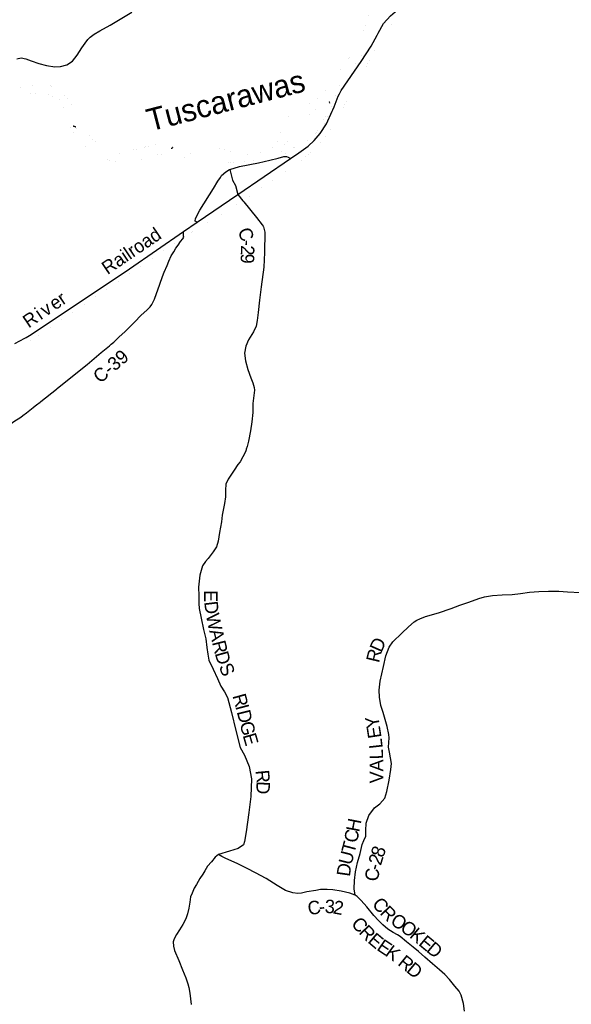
# Model space of a CAD drawing. Header units: feet. Extents: x 2045852 to 2423567, y 671180 to 1091522.
# Tile 21 of 101: x 2269205 to 2281475, y 850522 to 872447. Entities that reach past the tile are written whole.
import ezdxf
from ezdxf.enums import TextEntityAlignment as Align

# ---------------------------------------------------------------- set-up
doc = ezdxf.new("R2010")
doc.units = ezdxf.units.FT
doc.header["$MEASUREMENT"] = 0
doc.linetypes.add('rr2', pattern=[0])
doc.linetypes.add('stream', pattern=[1.4, 0.7, -0.1, 0.1, -0.1, 0.1, -0.1, 0.1, -0.1])
for name, color, linetype in [('GM_X_City_Street', 7, 'Continuous'), ('GM_X_County_Road', 3, 'Continuous'), ('GM_X_County_Road_Text', 3, 'Continuous'), ('GM_X_Major_River', 5, 'stream'), ('GM_X_Major_River_Text', 5, 'Continuous'), ('GM_X_Rail_Line', 7, 'rr2'), ('GM_X_Rail_Line_Text', 7, 'Continuous'), ('GM_X_State_Route', 1, 'Continuous'), ('GM_X_US_Route', 1, 'Continuous')]:
    doc.layers.add(name, color=color, linetype=linetype)
doc.styles.add('Style-font30', font='font30.shx')
doc.styles.add('Style-font31', font='font31.shx')

msp = doc.modelspace()

# ---------------------------------------------------------------- linework, layer by layer
at = {"layer": 'GM_X_City_Street', "flags": 128}
msp.add_lwpolyline([(2268851, 863331), (2268880, 863352), (2269078, 863502), (2269229, 863596)], dxfattribs=at)
at = {"layer": 'GM_X_County_Road', "flags": 128}
for points in [[(2273155, 867941), (2273111, 867962), (2273116, 868022), (2273211, 868209), (2273516, 868692), (2273611, 868855), (2273668, 868936), (2273696, 868981), (2273793, 869057), (2273871, 869109), (2273881, 869113), (2274092, 869181), (2274515, 869263), (2274768, 869319), (2274951, 869367), (2275077, 869402), (2275137, 869400), (2275179, 869386), (2275232, 869357)], [(2273881, 869113), (2273941, 868876), (2274003, 868759), (2274057, 868556)], [(2274057, 868556), (2274167, 868415), (2274188, 868389)], [(2274188, 868389), (2274476, 868044), (2274596, 867880), (2274618, 867851)], [(2274618, 867851), (2274629, 867836), (2274655, 867714), (2274647, 867267), (2274634, 866935), (2274577, 866501), (2274541, 866200), (2274513, 865925), (2274504, 865870), (2274487, 865750), (2274465, 865622), (2274404, 865495), (2274294, 865315), (2274234, 865178), (2274206, 865025), (2274227, 864849), (2274283, 864655), (2274348, 864472), (2274391, 864360), (2274419, 864257), (2274425, 864198), (2274393, 863901), (2274390, 863697), (2274365, 863496), (2274337, 863296), (2274294, 863063), (2274266, 862940), (2274246, 862882)], [(2271199, 865185), (2271239, 865219), (2271296, 865268), (2271415, 865384), (2271540, 865500), (2271763, 865720), (2271901, 865858), (2272038, 865988), (2272107, 866055), (2272144, 866102), (2272207, 866227), (2272320, 866555), (2272378, 866732), (2272421, 866829), (2272487, 866972), (2272521, 867074), (2272573, 867187), (2272630, 867277), (2272681, 867360), (2272728, 867426), (2272784, 867510), (2272832, 867570), (2272856, 867605), (2272850, 867628), (2272850, 867733)], [(2270039, 864237), (2270380, 864510), (2270703, 864772), (2271018, 865040), (2271199, 865185)], [(2269677, 863945), (2270020, 864222), (2270039, 864237)], [(2269514, 863818), (2269582, 863871), (2269658, 863930), (2269677, 863945)], [(2269229, 863596), (2269276, 863632), (2269354, 863692), (2269504, 863811), (2269514, 863818)], [(2274246, 862882), (2274242, 862872), (2274225, 862823), (2274106, 862603), (2274060, 862540), (2273973, 862419), (2273839, 862215), (2273791, 862102), (2273780, 861971), (2273786, 861825), (2273764, 861671), (2273712, 861415), (2273696, 861265), (2273651, 861028), (2273621, 860837), (2273585, 860710), (2273512, 860597), (2273400, 860453), (2273341, 860382), (2273272, 860283), (2273213, 860082), (2273184, 859811), (2273191, 859619), (2273191, 859450), (2273199, 859334), (2273242, 859119), (2273293, 858867), (2273344, 858657), (2273368, 858471), (2273388, 858317), (2273412, 858189), (2273511, 857988), (2273604, 857775), (2273682, 857608), (2273760, 857483), (2273824, 857352), (2273919, 857018), (2274015, 856617), (2274112, 856239), (2274208, 856068), (2274312, 855816), (2274364, 855542), (2274349, 855148), (2274304, 854792), (2274245, 854362), (2274207, 854147), (2274185, 854073), (2274066, 853991), (2273873, 853932), (2273630, 853855), (2273552, 853799), (2273468, 853692), (2273381, 853601), (2273320, 853496), (2273277, 853423), (2273210, 853322), (2273138, 853188), (2273085, 853110), (2273038, 852997), (2273007, 852918), (2272991, 852794), (2272969, 852661), (2272940, 852538), (2272902, 852424), (2272835, 852303), (2272761, 852183), (2272696, 852080), (2272643, 851977), (2272622, 851917), (2272623, 851815)], [(2276670, 852954), (2276646, 853094), (2276654, 853278), (2276671, 853471), (2276717, 853678), (2276776, 853881), (2276825, 854082), (2276858, 854171), (2276901, 854270), (2276905, 854394), (2276909, 854556), (2276969, 854727), (2277097, 854894), (2277216, 854985), (2277328, 855109), (2277372, 855260), (2277421, 855511), (2277464, 855750), (2277478, 855885), (2277433, 856139), (2277407, 856246), (2277421, 856453), (2277415, 856531), (2277377, 856711), (2277289, 857018), (2277239, 857178), (2277210, 857362), (2277204, 857514), (2277222, 857716), (2277295, 858042), (2277346, 858281), (2277422, 858473), (2277506, 858594), (2277704, 858785), (2277850, 858925), (2277981, 859042), (2278042, 859076), (2278102, 859107), (2278235, 859155), (2278521, 859242), (2278801, 859338), (2278993, 859409), (2279196, 859476), (2279421, 859557), (2279541, 859593), (2279722, 859627), (2279934, 859640), (2280163, 859648), (2280346, 859672), (2280544, 859701), (2280756, 859718), (2280968, 859723), (2281198, 859720), (2281393, 859709), (2281683, 859691)], [(2276670, 852954), (2276547, 852996), (2276359, 853044), (2276168, 853075), (2276046, 853079), (2275898, 853077), (2275790, 853058), (2275592, 853029), (2275470, 852999), (2275394, 852990), (2275282, 853004), (2275117, 853054), (2274934, 853168), (2274684, 853321), (2274448, 853447), (2274262, 853549), (2274045, 853658), (2273791, 853771), (2273702, 853816), (2273630, 853855)], [(2279098, 850369), (2279076, 850543), (2279027, 850725), (2278982, 850817), (2278886, 850925), (2278763, 851072), (2278659, 851185), (2278546, 851287), (2278386, 851427), (2278214, 851573), (2278078, 851700), (2277958, 851796), (2277811, 851914), (2277671, 852030), (2277611, 852070), (2277510, 852118), (2277397, 852193), (2277281, 852293), (2277184, 852390), (2277082, 852499), (2276924, 852693), (2276798, 852834), (2276715, 852921), (2276670, 852954)], [(2272623, 851815), (2272623, 851815), (2272651, 851719), (2272746, 851496), (2272825, 851288), (2272897, 851111), (2272943, 850978), (2272964, 850896), (2272993, 850770), (2273019, 850516)]]:
    msp.add_lwpolyline(points, dxfattribs=at)
at = {"layer": 'GM_X_Major_River'}
for p, q in [((2276107, 870587), (2276091, 870627)), ((2270454, 870055), (2270396, 870075)), ((2272610, 869601), (2272574, 869573))]:
    msp.add_line(p, q, dxfattribs=at)
at = {"layer": 'GM_X_Major_River', "ltscale": 0.333, "const_width": 0.18, "flags": 128}
for points in [[(2279082, 877956), (2279022, 877885), (2278969, 877821), (2278937, 877771), (2278896, 877704), (2278856, 877636), (2278829, 877586), (2278781, 877515), (2278740, 877445), (2278703, 877363), (2278671, 877297), (2278640, 877246), (2278606, 877178), (2278577, 877114), (2278533, 877039), (2278500, 876973), (2278468, 876909), (2278445, 876845), (2278420, 876773), (2278398, 876704), (2278365, 876636), (2278343, 876570), (2278328, 876512), (2278314, 876462), (2278289, 876394), (2278275, 876344), (2278263, 876291), (2278240, 876221), (2278210, 876159), (2278185, 876095), (2278167, 876023), (2278140, 875957), (2278126, 875904), (2278111, 875834), (2278093, 875764), (2278078, 875714), (2278050, 875648), (2278035, 875586), (2278011, 875518), (2277988, 875453), (2277968, 875391), (2277947, 875329), (2277935, 875269), (2277914, 875219), (2277880, 875149), (2277857, 875086), (2277833, 875018), (2277814, 874948), (2277790, 874884), (2277773, 874834), (2277749, 874764), (2277724, 874693), (2277705, 874625), (2277679, 874555), (2277654, 874483), (2277620, 874407), (2277601, 874339), (2277577, 874274), (2277552, 874206), (2277526, 874136), (2277505, 874076), (2277485, 874004), (2277470, 873940), (2277451, 873869), (2277429, 873805), (2277406, 873739), (2277378, 873669), (2277357, 873619), (2277331, 873557), (2277309, 873506), (2277286, 873444), (2277258, 873384), (2277235, 873318), (2277215, 873250), (2277190, 873175), (2277171, 873107), (2277153, 873055), (2277134, 872993), (2277114, 872927), (2277094, 872877), (2277075, 872823), (2277047, 872748), (2277020, 872676), (2276998, 872626), (2276975, 872560), (2276952, 872490), (2276932, 872422), (2276903, 872345), (2276877, 872279), (2276854, 872211), (2276836, 872161), (2276819, 872107), (2276799, 872055), (2276799, 872027)], [(2277070, 872091), (2277068, 872091), (2277094, 872141), (2277133, 872209), (2277159, 872271), (2277178, 872327), (2277206, 872400), (2277223, 872456), (2277249, 872524), (2277270, 872592), (2277288, 872662), (2277307, 872720), (2277329, 872790), (2277350, 872847), (2277386, 872931), (2277417, 873007), (2277439, 873059), (2277464, 873126), (2277489, 873196), (2277501, 873248), (2277520, 873324), (2277542, 873390), (2277561, 873446), (2277589, 873516), (2277614, 873575), (2277634, 873633), (2277651, 873697), (2277673, 873765), (2277698, 873829), (2277718, 873903), (2277727, 873965), (2277741, 874042), (2277766, 874114), (2277784, 874166), (2277811, 874230), (2277839, 874298), (2277866, 874364), (2277884, 874415), (2277897, 874479), (2277921, 874551), (2277944, 874613), (2277964, 874673), (2277985, 874733), (2278005, 874796), (2278036, 874868), (2278070, 874932), (2278089, 874994), (2278105, 875062), (2278118, 875130), (2278132, 875196), (2278151, 875265), (2278169, 875327), (2278184, 875381), (2278202, 875449), (2278227, 875523), (2278249, 875583), (2278270, 875636), (2278286, 875688), (2278311, 875760), (2278327, 875810), (2278344, 875882), (2278362, 875956), (2278377, 876030), (2278391, 876080), (2278402, 876130), (2278426, 876193), (2278445, 876259), (2278461, 876311), (2278482, 876383), (2278504, 876445), (2278531, 876521), (2278567, 876596), (2278590, 876654), (2278614, 876722), (2278631, 876778), (2278669, 876850), (2278690, 876915), (2278723, 876983), (2278765, 877051), (2278800, 877115), (2278838, 877180), (2278863, 877248), (2278889, 877318), (2278916, 877384), (2278952, 877453), (2278993, 877519), (2279035, 877581), (2279072, 877644), (2279094, 877694), (2279141, 877760), (2279200, 877836), (2279248, 877903), (2279287, 877971)], [(2276799, 872027), (2276766, 871958), (2276744, 871908), (2276717, 871856), (2276677, 871788), (2276620, 871713), (2276574, 871645), (2276519, 871576), (2276462, 871516), (2276416, 871452), (2276367, 871387), (2276325, 871321), (2276282, 871255), (2276234, 871188), (2276193, 871118), (2276158, 871048), (2276120, 870984), (2276073, 870917), (2275950, 870804), (2275886, 870756), (2275823, 870701), (2275771, 870659), (2275700, 870606), (2275636, 870556), (2275569, 870505), (2275501, 870471), (2275439, 870444), (2275374, 870396), (2275314, 870354), (2275246, 870325), (2275185, 870285), (2275119, 870234), (2275054, 870188), (2275004, 870121), (2274991, 870049), (2274995, 869983), (2275010, 869919), (2275004, 869855), (2274985, 869791), (2274933, 869725), (2274896, 869672), (2274832, 869608), (2274773, 869573), (2274717, 869545), (2274649, 869523), (2274580, 869500), (2274504, 869483), (2274434, 869465), (2274366, 869448), (2274294, 869440), (2274225, 869431), (2274157, 869443), (2274089, 869472), (2274025, 869490), (2273955, 869501), (2273889, 869515), (2273829, 869528), (2273765, 869548), (2273701, 869569), (2273634, 869589), (2273562, 869606), (2273492, 869624), (2273422, 869649), (2273354, 869667), (2273290, 869696), (2273226, 869732), (2273158, 869761), (2273088, 869771), (2273018, 869756), (2272944, 869750), (2272879, 869753), (2272751, 869744), (2272679, 869746), (2272615, 869747), (2272545, 869747), (2272477, 869738), (2272408, 869716), (2272338, 869691), (2272262, 869675), (2272198, 869660), (2272133, 869646), (2272061, 869629), (2271997, 869615), (2271931, 869598), (2271859, 869588), (2271792, 869563), (2271720, 869543), (2271650, 869518), (2271650, 869510)], [(2271800, 869303), (2271820, 869307), (2271887, 869334), (2271957, 869361), (2272019, 869397), (2272090, 869422), (2272156, 869442), (2272224, 869450), (2272290, 869455), (2272356, 869447), (2272426, 869438), (2272488, 869422), (2272560, 869403), (2272630, 869394), (2272702, 869390), (2272771, 869381), (2272843, 869373), (2272905, 869370), (2272967, 869368), (2273041, 869369), (2273105, 869365), (2273169, 869366), (2273237, 869364), (2273305, 869361), (2273375, 869367), (2273446, 869366), (2273514, 869364), (2273582, 869349), (2273646, 869329), (2273710, 869308), (2273780, 869288), (2273844, 869277), (2273916, 869265), (2273982, 869268), (2274044, 869272), (2274098, 869272), (2274174, 869277), (2274240, 869286), (2274309, 869302), (2274377, 869313), (2274449, 869329), (2274501, 869337), (2274567, 869354), (2274627, 869364), (2274678, 869369), (2274752, 869379), (2274822, 869390), (2274886, 869400), (2274954, 869421), (2275025, 869435), (2275097, 869464), (2275151, 869486), (2275203, 869503), (2275272, 869529), (2275352, 869564), (2275424, 869588), (2275485, 869613), (2275551, 869651), (2275602, 869688), (2275674, 869730), (2275735, 869795), (2275799, 869865), (2275856, 869940), (2275902, 870004), (2275949, 870070), (2275971, 870124), (2276006, 870187), (2276036, 870261), (2276083, 870331), (2276102, 870393), (2276134, 870466), (2276145, 870534), (2276161, 870600), (2276176, 870650), (2276202, 870718), (2276231, 870788), (2276255, 870840), (2276280, 870905), (2276322, 870977), (2276371, 871037), (2276421, 871106), (2276468, 871172), (2276518, 871236), (2276565, 871305), (2276620, 871365), (2276662, 871438), (2276701, 871490), (2276747, 871562), (2276798, 871631), (2276856, 871699), (2276903, 871761), (2276940, 871828), (2276972, 871894), (2276995, 871962), (2277037, 872026), (2277070, 872091)], [(2271313, 869456), (2271243, 869477), (2271179, 869505), (2271111, 869544), (2271049, 869580), (2270983, 869633), (2270922, 869683), (2270866, 869748), (2270804, 869806), (2270749, 869870), (2270693, 869933), (2270644, 870003), (2270596, 870068), (2270566, 870132), (2270531, 870202), (2270495, 870270), (2270466, 870329), (2270413, 870461), (2270373, 870533), (2270343, 870599), (2270310, 870658), (2270256, 870724), (2270193, 870781), (2270119, 870839), (2270051, 870892), (2269987, 870928), (2269917, 870961), (2269851, 870987), (2269779, 870986), (2269713, 870978), (2269647, 870977), (2269577, 870975), (2269517, 870977), (2269445, 870972), (2269377, 870966), (2269310, 870955), (2269244, 870937), (2269174, 870920), (2269109, 870880), (2269041, 870835), (2269014, 870767), (2269010, 870717), (2268998, 870651), (2268965, 870582), (2268924, 870514), (2268876, 870452), (2268825, 870389), (2268773, 870321), (2268724, 870245), (2268657, 870180), (2268607, 870116), (2268570, 870056), (2268516, 869991), (2268463, 869933), (2268417, 869869), (2268378, 869806), (2268344, 869746), (2268321, 869682), (2268297, 869612), (2268280, 869542), (2268264, 869491), (2268249, 869421), (2268241, 869349), (2268218, 869213), (2268209, 869141), (2268201, 869073), (2268198, 869001), (2268195, 868931), (2268191, 868879), (2268181, 868815), (2268176, 868743), (2268186, 868677), (2268199, 868609), (2268213, 868547), (2268234, 868479), (2268244, 868415), (2268259, 868345), (2268269, 868287), (2268288, 868220), (2268300, 868166), (2268316, 868096), (2268337, 868026), (2268347, 867964), (2268358, 867896), (2268376, 867830), (2268389, 867770), (2268391, 867698), (2268398, 867628), (2268404, 867548), (2268411, 867480), (2268421, 867429), (2268428, 867361), (2268424, 867295), (2268445, 867227), (2268489, 867161), (2268505, 867109), (2268512, 867049), (2268554, 866984), (2268595, 866914), (2268593, 866844), (2268600, 866820)], [(2268815, 866870), (2268803, 866879), (2268792, 866949), (2268758, 867013), (2268735, 867079), (2268697, 867161), (2268670, 867222), (2268656, 867296), (2268643, 867366), (2268629, 867418), (2268605, 867482), (2268586, 867540), (2268574, 867606), (2268567, 867674), (2268561, 867738), (2268560, 867792), (2268554, 867855), (2268545, 867925), (2268541, 867983), (2268540, 868109), (2268533, 868181), (2268535, 868255), (2268532, 868325), (2268522, 868385), (2268521, 868487), (2268472, 868429), (2268476, 868367), (2268473, 868299), (2268451, 868227), (2268462, 868159), (2268411, 868218), (2268407, 868270), (2268423, 868329), (2268406, 868394), (2268394, 868456), (2268385, 868526), (2268367, 868594), (2268364, 868660), (2268356, 868728), (2268357, 868790), (2268355, 868856), (2268358, 868930), (2268364, 868992), (2268365, 869044), (2268365, 869110), (2268366, 869180), (2268376, 869240), (2268391, 869318), (2268399, 869382), (2268416, 869448), (2268440, 869517), (2268475, 869617), (2268496, 869679), (2268526, 869745), (2268585, 869820), (2268631, 869882), (2268688, 869940), (2268750, 870003), (2268803, 870055), (2268865, 870120), (2268902, 870170), (2268950, 870240), (2268973, 870291), (2268999, 870357), (2269016, 870407), (2269048, 870473), (2269093, 870541), (2269131, 870612), (2269162, 870680), (2269203, 870746), (2269271, 870801), (2269345, 870805), (2269409, 870810), (2269472, 870812), (2269538, 870813), (2269602, 870807), (2269666, 870796), (2269734, 870792), (2269806, 870791), (2269874, 870771), (2269940, 870726), (2269992, 870726), (2270054, 870708), (2270116, 870665), (2270139, 870599), (2270151, 870535), (2270192, 870465), (2270218, 870402), (2270245, 870338), (2270261, 870266), (2270280, 870200), (2270300, 870132), (2270331, 870062), (2270365, 869995), (2270401, 869929), (2270446, 869865), (2270506, 869798), (2270569, 869738), (2270621, 869677), (2270677, 869623), (2270739, 869575)], [(2276091, 870627), (2276023, 870617), (2275971, 870600), (2275910, 870538), (2275840, 870477), (2275775, 870427), (2275721, 870383), (2275658, 870334), (2275590, 870282), (2275537, 870219), (2275481, 870153), (2275434, 870084), (2275368, 870014), (2275307, 869945), (2275258, 869875), (2275216, 869809), (2275169, 869742), (2275111, 869676), (2275048, 869616), (2274993, 869551), (2274991, 869499), (2275055, 869518), (2275128, 869538), (2275198, 869557), (2275270, 869587), (2275333, 869612), (2275393, 869622), (2275461, 869673), (2275523, 869703), (2275592, 869754), (2275662, 869786), (2275723, 869841), (2275777, 869903), (2275816, 869955), (2275860, 870024), (2275897, 870088), (2275944, 870154), (2275972, 870222), (2275999, 870289)], [(2275999, 870289), (2276005, 870313), (2276035, 870379), (2276080, 870449), (2276105, 870521), (2276107, 870587)], [(2270396, 870075), (2270425, 870011), (2270465, 869943), (2270523, 869912), (2270505, 869976)], [(2270505, 869976), (2270491, 869996), (2270454, 870055)], [(2270739, 869575), (2270808, 869524), (2270874, 869474), (2270936, 869425), (2270998, 869385), (2271061, 869358), (2271129, 869336), (2271197, 869307), (2271259, 869295), (2271319, 869284), (2271389, 869272), (2271453, 869265), (2271520, 869265), (2271590, 869270), (2271658, 869270), (2271726, 869287), (2271800, 869303)], [(2272574, 869573), (2272637, 869540), (2272709, 869516), (2272781, 869509), (2272847, 869493), (2272911, 869480), (2272984, 869474), (2273052, 869477), (2273112, 869485), (2273178, 869504), (2273223, 869558), (2273175, 869612), (2273107, 869635), (2273035, 869651), (2272967, 869664), (2272907, 869664)], [(2272907, 869664), (2272875, 869657), (2272803, 869647), (2272742, 869636), (2272676, 869616), (2272610, 869601)], [(2271650, 869510), (2271583, 869496), (2271515, 869479), (2271449, 869461), (2271313, 869456)]]:
    msp.add_lwpolyline(points, dxfattribs=at)
at = {"layer": 'GM_X_Rail_Line', "ltscale": 0.125, "const_width": 0.18, "flags": 128}
msp.add_lwpolyline([(2217950, 829261), (2220429, 830219), (2223258, 831294), (2226721, 832615), (2228283, 833212), (2230773, 834169), (2231289, 834375), (2231632, 834520), (2231911, 834638), (2232118, 834755), (2232486, 834989), (2232865, 835240), (2233219, 835521), (2233481, 835741), (2233687, 835948), (2233888, 836163), (2234178, 836494), (2234371, 836730), (2236370, 839681), (2239297, 844043), (2241860, 847880), (2243422, 850190), (2244042, 851143), (2244624, 851951), (2245083, 852529), (2245381, 852893), (2245946, 853539), (2246324, 853932), (2246965, 854568), (2247872, 855375), (2248849, 856160), (2249634, 856748), (2250062, 857050), (2250291, 857196), (2250665, 857349), (2253230, 858010), (2255204, 858531), (2256220, 858797), (2256813, 858963), (2257260, 859107), (2257753, 859295), (2258222, 859486), (2259046, 859878), (2259815, 860274), (2262396, 861623), (2265232, 863100), (2268897, 865009), (2269251, 865203), (2269519, 865347), (2272899, 867636), (2273912, 868249), (2275248, 869153), (2275542, 869370), (2275765, 869561), (2275979, 869809), (2276186, 870107), (2277007, 871584), (2277189, 871927), (2277363, 872203), (2277530, 872405), (2277699, 872576), (2277900, 872702), (2278108, 872830), (2278294, 872913), (2278522, 872988), (2278782, 873019), (2279137, 873011), (2279460, 872974), (2279702, 872902), (2279907, 872846), (2280149, 872820), (2280451, 872858), (2281056, 872976), (2282029, 873161), (2284291, 873472), (2285443, 873685), (2285804, 873711), (2286259, 873663)], dxfattribs=at)
at = {"layer": 'GM_X_State_Route', "flags": 128}
msp.add_lwpolyline([(2269140, 871577), (2269237, 871597), (2269340, 871575), (2269460, 871532), (2269631, 871469), (2269798, 871426), (2269987, 871396), (2270109, 871403), (2270256, 871442), (2270380, 871522), (2270483, 871656), (2270590, 871823), (2270658, 871926), (2270718, 872005), (2270773, 872062), (2270860, 872122), (2270988, 872199), (2271220, 872327), (2271698, 872615)], dxfattribs=at)
at = {"layer": 'GM_X_US_Route', "flags": 128}
for points in [[(2277157, 872103), (2277180, 872145), (2277300, 872361), (2277456, 872537), (2277659, 872711), (2277770, 872792), (2277805, 872818), (2278038, 872937), (2278230, 873024), (2278341, 873071)], [(2276168, 870442), (2276197, 870508), (2276288, 870746), (2276317, 870797), (2276334, 870827), (2276358, 870870), (2276801, 871515), (2277020, 871857), (2277157, 872103)], [(2269100, 865239), (2269318, 865357), (2269347, 865373), (2269460, 865441), (2271646, 866897), (2272850, 867733), (2273155, 867941), (2274057, 868556), (2275232, 869357), (2275416, 869482), (2275625, 869632), (2275758, 869761), (2275889, 869915), (2276027, 870126), (2276153, 870409), (2276168, 870442)]]:
    msp.add_lwpolyline(points, dxfattribs=at)

# ---------------------------------------------------------------- texts
at = {"layer": 'GM_X_County_Road_Text', "style": 'Style-font30'}
for s, rotation, p in [('C', 290.7461, (2274049, 867750)), ('2', 268.622, (2274128, 867426)), ('-', 268.5558, (2274131, 867549)), ('9', 268.64, (2274124, 867241)), ('C-39', 40.2367, (2270995, 864335)), ('E', 270.0986, (2273305, 859746)), ('D', 276.803, (2273308, 859483)), ('W', 281.8492, (2273344, 859193)), ('A', 283.7749, (2273418, 858842)), ('R', 284.1052, (2273481, 858583)), ('D', 66.0782, (2277250, 858339)), ('D', 285.7162, (2273543, 858336)), ('R', 76.4399, (2277197, 858113)), ('S', 292.9005, (2273628, 858043)), ('R', 285.6135, (2273934, 857392)), ('I', 284.8806, (2274000, 857156)), ('D', 284.0893, (2274032, 857038)), ('Y', 99.4218, (2277222, 856694)), ('G', 283.6696, (2274096, 856783)), ('E', 98.7261, (2277256, 856468)), ('E', 286.1566, (2274162, 856512)), ('L', 96.2127, (2277282, 856231)), ('L', 91.8506, (2277291, 855981)), ('A', 90.0188, (2277292, 855707)), ('R', 275.4255, (2274451, 855727)), ('V', 90, (2277292, 855443)), ('D', 268.6775, (2274474, 855491)), ('H', 78.8822, (2276755, 854344)), ('C', 79.1575, (2276709, 854103)), ('T', 75.3692, (2276647, 853865)), ('8', 72.411, (2277292, 853775)), ('U', 75.9744, (2276584, 853609)), ('2', 72.7878, (2277238, 853599)), ('D', 81.875, (2276548, 853356)), ('-', 74.7955, (2277206, 853483)), ('C', 82.7448, (2277177, 853249)), ('C', 310.5327, (2277026, 852745)), ('C', 9.6664, (2275637, 852504)), ('-', 6.0213, (2275875, 852544)), ('3', 357.1888, (2275986, 852557)), ('2', 349.1841, (2276159, 852549)), ('R', 314.3182, (2277201, 852542)), ('C', 312.0014, (2276562, 852303)), ('O', 327.2668, (2277430, 852319)), ('R', 313.5757, (2276733, 852114)), ('O', 323.5112, (2277648, 852179)), ('K', 320.1067, (2277857, 852025)), ('E', 319.7392, (2276929, 851911)), ('E', 320.0704, (2278059, 851856)), ('E', 326.0389, (2277129, 851744)), ('K', 324.1545, (2277313, 851620)), ('D', 320.0748, (2278231, 851712)), ('R', 320.8526, (2277596, 851411)), ('D', 320.2672, (2277786, 851256))]:
    msp.add_text(s, height=300, rotation=rotation, dxfattribs=at).set_placement(p)
at = {"layer": 'GM_X_Major_River_Text', "style": 'Style-font31'}
msp.add_text('Tuscarawas', height=500, rotation=14.5608, dxfattribs=at).set_placement((2273724, 870893), align=Align.TOP_CENTER)
at = {"layer": 'GM_X_Rail_Line_Text', "style": 'Style-font30'}
for s, height, rotation, p in [('Railroad', 298.1, 34.1463, (2271158, 866760)), ('r', 298, 34.1717, (2270168, 866089)), ('i', 298, 34.177, (2269672, 865753)), ('v', 298, 34.1696, (2269785, 865829)), ('e', 298, 34.1759, (2269989, 865968)), ('R', 298, 34.2627, (2269404, 865570))]:
    msp.add_text(s, height=height, rotation=rotation, dxfattribs=at).set_placement(p)

doc.saveas('drawing.dxf')
